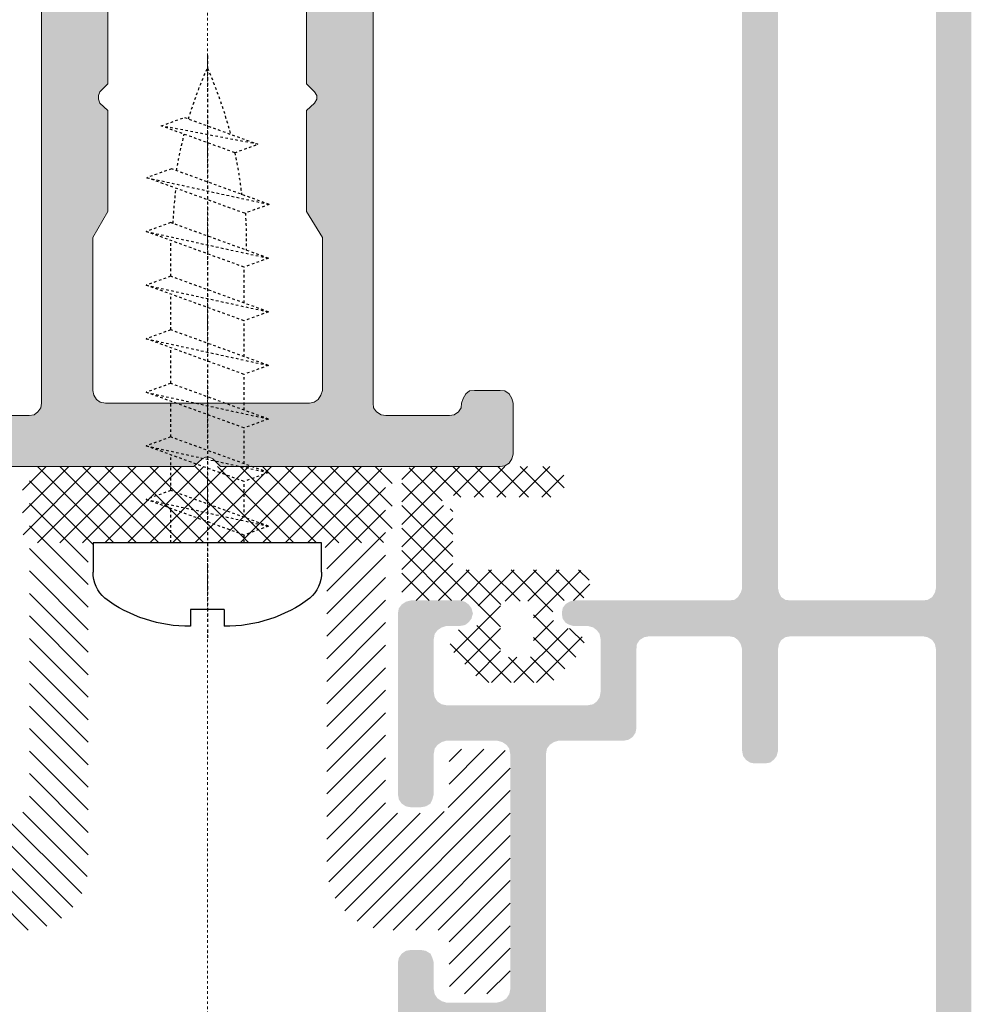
# Model space of a CAD drawing. Header units: millimetres. Extents: x -158258 to 126254, y -16359 to 60195.
# Tile 90 of 173: x -132658 to -132621, y 10539 to 10577. Entities that reach past the tile are written whole.
import ezdxf

# ---------------------------------------------------------------- set-up
doc = ezdxf.new("R2010")
doc.units = ezdxf.units.MM
doc.header["$LTSCALE"] = 0.1
doc.header["$MEASUREMENT"] = 0
doc.linetypes.add('CENTER', pattern=[2, 1.25, -0.25, 0.25, -0.25])
doc.linetypes.add('HIDDEN', pattern=[0.375, 0.25, -0.125])
for name, color, linetype, lineweight in [('01. Aluminium (Main Structure)', 6, 'Continuous', 5), ('2_Centerline', 1, 'CENTER', 15), ('3_Hatch', 8, 'Continuous', 0)]:
    doc.layers.add(name, color=color, linetype=linetype, lineweight=lineweight)
doc.layers.add('CENTER LINE', color=8, linetype='CENTER')
doc.layers.add('HARDWARES', color=7, linetype='Continuous')

# ---------------------------------------------------------------- blocks, each defined once
blk = doc.blocks.new('A$C23054C9A')
at = {"layer": '3_Hatch'}
h = blk.add_hatch(color=256, dxfattribs=at)
h.dxf.hatch_style = 1
h.paths.add_polyline_path([(10.36235835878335, 60.5273725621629), (10.36235835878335, 25.99274578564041), (10.32502586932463, 25.82786062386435), (10.21613944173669, 25.645346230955), (10.03258803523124, 25.53542278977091), (9.850073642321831, 25.51675654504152), (4.654635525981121, 25.51675654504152), (4.453454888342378, 25.53542278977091), (4.289606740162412, 25.645346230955), (4.197312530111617, 25.82786062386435), (4.16101705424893, 25.99274578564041), (4.16101705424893, 60.5273725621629), (4.197312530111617, 60.71092396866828), (4.289606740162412, 60.87477211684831), (4.453454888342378, 60.98469555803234), (4.654635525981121, 61.02202804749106), (9.850073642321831, 61.02202804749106), (10.03258803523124, 60.98469555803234), (10.21613944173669, 60.87477211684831), (10.32502586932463, 60.71092396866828)], flags=16)
h.paths.add_polyline_path([(4.16101705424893, 5.890237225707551), (4.106055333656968, 6.091417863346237), (3.996131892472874, 6.256303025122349), (3.84991297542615, 6.366226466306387), (3.648732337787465, 6.402521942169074), (3.246371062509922, 6.402521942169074), (3.063856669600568, 6.366226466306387), (2.898971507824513, 6.256303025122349), (2.789048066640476, 6.091417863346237), (2.752752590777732, 5.890237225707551), (2.752752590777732, 1.902919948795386), (2.69779087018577, 1.701739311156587), (2.587867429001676, 1.536854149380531), (2.441648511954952, 1.426930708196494), (2.240467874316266, 1.408264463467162), (-4.454491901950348, 1.408264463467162), (-4.637006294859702, 1.426930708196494), (-4.801891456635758, 1.536854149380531), (-4.911814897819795, 1.701739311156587), (-4.948110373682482, 1.902919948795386), (-4.948110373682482, 19.49896664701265), (-4.911814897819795, 19.70014728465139), (-4.801891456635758, 19.84636620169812), (-4.637006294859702, 19.95628964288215), (-4.454491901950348, 20.01125136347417), (-1.893068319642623, 20.01125136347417), (-1.710553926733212, 20.04754683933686), (-1.545668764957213, 20.15747028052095), (-1.435745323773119, 20.32235544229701), (-1.399449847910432, 20.50486983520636), (-1.399449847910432, 23.59620736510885), (-1.380783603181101, 23.7973880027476), (-1.271897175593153, 23.96227316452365), (-1.088345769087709, 24.07219660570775), (-0.88716513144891, 24.10849208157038), (2.240467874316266, 24.10849208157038), (2.441648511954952, 24.07219660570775), (2.587867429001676, 23.96227316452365), (2.69779087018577, 23.7973880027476), (2.752752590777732, 23.59620736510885), (2.752752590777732, 19.60889008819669), (2.789048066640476, 19.40770945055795), (2.898971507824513, 19.26149053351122), (3.063856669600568, 19.15156709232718), (3.246371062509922, 19.11527161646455), (3.648732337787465, 19.11527161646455), (3.84991297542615, 19.15156709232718), (3.996131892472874, 19.26149053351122), (4.106055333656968, 19.40770945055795), (4.16101705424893, 19.60889008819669), (4.16101705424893, 23.59620736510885), (4.197312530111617, 23.7973880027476), (4.289606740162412, 23.96227316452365), (4.453454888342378, 24.07219660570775), (4.654635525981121, 24.10849208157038), (9.850073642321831, 24.10849208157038), (10.03258803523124, 24.07219660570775), (10.21613944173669, 23.96227316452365), (10.32502586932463, 23.7973880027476), (10.36235835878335, 23.59620736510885), (10.36235835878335, 1.902919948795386), (10.32502586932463, 1.701739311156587), (10.21613944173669, 1.536854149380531), (10.03258803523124, 1.426930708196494), (9.850073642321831, 1.408264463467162), (4.654635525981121, 1.408264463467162), (4.453454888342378, 1.426930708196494), (4.289606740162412, 1.536854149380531), (4.197312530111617, 1.701739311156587), (4.16101705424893, 1.902919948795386)], flags=16)
h.paths.add_polyline_path([(-6.045270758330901, 4.536934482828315), (-6.35637483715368, 4.225830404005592), (-6.35637483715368, 1.902919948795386), (-6.3937073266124, 1.701739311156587), (-6.502593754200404, 1.536854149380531), (-6.667478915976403, 1.426930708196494), (-6.868659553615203, 1.408264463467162), (-9.246531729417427, 1.408264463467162), (-9.447712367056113, 1.426930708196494), (-9.593931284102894, 1.536854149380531), (-9.70385472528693, 1.701739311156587), (-9.75881644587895, 1.902919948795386), (-9.75881644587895, 2.506461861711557), (-9.795111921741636, 2.688976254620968), (-9.905035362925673, 2.853861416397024), (-10.06992052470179, 2.963784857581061), (-10.25243491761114, 3.000080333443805), (-10.45361555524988, 2.963784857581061), (-10.61850071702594, 2.853861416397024), (-10.72842415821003, 2.688976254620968), (-10.76471963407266, 2.506461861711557), (-10.76471963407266, 0.493618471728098), (-10.72842415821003, 0.3111040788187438), (-10.61850071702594, 0.1462189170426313), (-10.45361555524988, 0.03629547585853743), (-10.25243491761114, -4.035882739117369e-12), (10.25243491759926, -4.035882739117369e-12), (10.453615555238, -0.05496172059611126), (10.59983447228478, -0.1648851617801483), (10.70975791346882, -0.3111040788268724), (10.76471963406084, -0.512284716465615), (10.76471963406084, -1.518187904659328), (10.80101510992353, -1.700702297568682), (10.89227230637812, -1.865587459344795), (11.05715746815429, -1.975510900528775), (11.25833810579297, -1.99314013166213), (11.44085249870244, -1.975510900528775), (11.6057376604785, -1.865587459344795), (11.71566110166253, -1.700702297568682), (11.75195657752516, -1.518187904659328), (11.75195657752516, 61.91800779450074), (11.71566110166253, 62.11918843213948), (11.6057376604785, 62.28407359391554), (11.44085249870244, 62.39296002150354), (11.25833810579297, 62.41162626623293), (-1.746849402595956, 62.41162626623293), (-1.948030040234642, 62.39296002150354), (-2.094248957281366, 62.28407359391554), (-2.20417239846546, 62.11918843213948), (-2.259134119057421, 61.91800779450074), (-2.259134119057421, 61.5156465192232), (-2.20417239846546, 61.3507613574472), (-2.094248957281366, 61.16824696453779), (-1.948030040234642, 61.05832352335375), (-1.746849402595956, 61.02202804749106), (2.240467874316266, 61.02202804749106), (2.441648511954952, 60.98469555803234), (2.587867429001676, 60.87477211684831), (2.69779087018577, 60.71092396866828), (2.752752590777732, 60.5273725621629), (2.752752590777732, 25.99274578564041), (2.69779087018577, 25.82786062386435), (2.587867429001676, 25.645346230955), (2.441648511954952, 25.53542278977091), (2.240467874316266, 25.51675654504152), (-3.832283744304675, 25.51675654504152), (-3.997168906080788, 25.48046106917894), (-4.088426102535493, 25.42549934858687), (-4.179683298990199, 25.37053762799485), (-4.23464501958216, 25.29794667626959), (-4.289606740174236, 25.22431871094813), (-4.308272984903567, 25.13306151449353), (-4.325902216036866, 25.05943354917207), (-4.325902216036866, 24.96817635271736), (-4.308272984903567, 24.87691915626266), (-4.289606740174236, 24.78566195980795), (-4.23464501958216, 24.7120339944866), (-4.179683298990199, 24.63944304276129), (-4.088426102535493, 24.58448132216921), (-3.997168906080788, 24.54818584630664), (-3.88724546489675, 24.51085335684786), (-3.302369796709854, 24.51085335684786), (-3.101189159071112, 24.4558916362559), (-2.953933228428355, 24.34700520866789), (-2.84504680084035, 24.19974927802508), (-2.807714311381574, 23.99856864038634), (-2.807714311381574, 21.9141713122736), (-2.84504680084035, 21.71299067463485), (-2.953933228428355, 21.5481055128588), (-3.101189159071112, 21.43818207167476), (-3.302369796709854, 21.40188659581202), (-8.86283669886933, 21.40188659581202), (-9.045351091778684, 21.43818207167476), (-9.21023625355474, 21.5481055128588), (-9.320159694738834, 21.71299067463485), (-9.356455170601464, 21.9141713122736), (-9.356455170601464, 23.99856864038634), (-9.320159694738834, 24.19974927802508), (-9.21023625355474, 24.34700520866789), (-9.045351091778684, 24.4558916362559), (-8.86283669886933, 24.51085335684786), (-8.331885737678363, 24.51085335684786), (-8.130705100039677, 24.54818584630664), (-7.984486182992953, 24.65707227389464), (-7.874562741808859, 24.80432820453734), (-7.819601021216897, 25.00550884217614), (-7.874562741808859, 25.20668947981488), (-7.984486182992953, 25.35290839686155), (-8.130705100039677, 25.46283183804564), (-8.331885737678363, 25.51675654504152), (-10.25243491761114, 25.51675654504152), (-10.45361555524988, 25.46283183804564), (-10.61850071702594, 25.35290839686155), (-10.72842415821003, 25.20668947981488), (-10.76471963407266, 25.00550884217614), (-10.76471963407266, 17.9081877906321), (-10.72842415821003, 17.70700715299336), (-10.61850071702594, 17.54212199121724), (-10.45361555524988, 17.43219855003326), (-10.25243491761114, 17.39590307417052), (-9.868739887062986, 17.39590307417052), (-9.667559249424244, 17.43219855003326), (-9.48504485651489, 17.54212199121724), (-9.41141689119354, 17.70700715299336), (-9.356455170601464, 17.9081877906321), (-9.356455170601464, 19.49896664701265), (-9.320159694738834, 19.70014728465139), (-9.21023625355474, 19.84636620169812), (-9.045351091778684, 19.95628964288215), (-8.86283669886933, 20.01125136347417), (-6.868659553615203, 20.01125136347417), (-6.667478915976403, 19.95628964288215), (-6.502593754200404, 19.84636620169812), (-6.3937073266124, 19.70014728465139), (-6.35637483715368, 19.49896664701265), (-6.35637483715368, 10.24362030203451), (-6.3937073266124, 10.06110590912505), (-6.502593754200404, 9.896220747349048), (-6.667478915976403, 9.786297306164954), (-6.868659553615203, 9.731335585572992), (-8.86283669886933, 9.731335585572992), (-9.045351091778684, 9.786297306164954), (-9.21023625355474, 9.896220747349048), (-9.320159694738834, 10.06110590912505), (-9.356455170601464, 10.24362030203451), (-9.356455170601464, 11.30448521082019), (-9.41141689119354, 11.4869996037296), (-9.48504485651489, 11.65188476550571), (-9.667559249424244, 11.76180820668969), (-9.868739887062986, 11.79810368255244), (-10.25243491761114, 11.79810368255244), (-10.45361555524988, 11.76180820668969), (-10.61850071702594, 11.65188476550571), (-10.72842415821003, 11.4869996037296), (-10.76471963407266, 11.30448521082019), (-10.76471963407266, 6.987397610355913), (-10.74709040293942, 6.859844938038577), (-10.70975791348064, 6.768587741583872), (-10.65479619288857, 6.694959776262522), (-10.59983447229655, 6.639998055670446), (-10.54590976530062, 6.585036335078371), (-10.47228179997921, 6.548740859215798), (-10.39865383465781, 6.512445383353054), (-10.32606288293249, 6.493779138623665), (-10.25243491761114, 6.493779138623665), (-10.16117772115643, 6.493779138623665), (-10.08858676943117, 6.530074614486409), (-10.01495880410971, 6.567407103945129), (-9.941330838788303, 6.603702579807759), (-9.887406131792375, 6.676293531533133), (-9.8324444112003, 6.74992149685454), (-9.75881644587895, 6.987397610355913), (-9.75881644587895, 7.590939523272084), (-9.70385472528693, 7.792120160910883), (-9.593931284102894, 7.957005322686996), (-9.447712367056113, 8.066928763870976), (-9.246531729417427, 8.085595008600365), (-6.868659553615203, 8.085595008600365), (-6.667478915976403, 8.066928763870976), (-6.502593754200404, 7.957005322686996), (-6.3937073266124, 7.792120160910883), (-6.35637483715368, 7.590939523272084), (-6.35637483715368, 5.268029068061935), (-6.045270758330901, 4.956924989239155), (-5.954013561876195, 4.829372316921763), (-5.954013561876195, 4.664487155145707)])
blk = doc.blocks.new('A$C768C5112')
at = {"layer": '3_Hatch'}
h = blk.add_hatch(color=256, dxfattribs=at)
h.dxf.hatch_style = 1
h.paths.add_polyline_path([(-4.223506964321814, -41.98522546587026), (-3.912497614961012, -41.67421611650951), (-3.912497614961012, -37.70677351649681), (-4.498231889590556, -36.68251605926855), (-4.498231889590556, -2.487038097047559), (-4.461947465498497, -2.304579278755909), (-4.352057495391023, -2.139744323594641), (-4.205883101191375, -2.029854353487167), (-4.004763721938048, -1.993569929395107), (4.004763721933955, -1.993569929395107), (4.188259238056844, -2.029854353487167), (4.35205749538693, -2.139744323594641), (4.461947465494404, -2.304579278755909), (4.516892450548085, -2.487038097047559), (4.516892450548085, -36.68251605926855), (3.894873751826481, -37.70677351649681), (3.894873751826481, -41.67421611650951), (4.205883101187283, -41.98522546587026), (4.297112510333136, -42.13139986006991), (4.297112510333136, -42.27757425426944), (4.205883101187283, -42.42374864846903), (3.894873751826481, -42.71713413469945), (3.894873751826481, -46.6845767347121), (4.516892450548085, -47.70883419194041), (4.516892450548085, -53.70716784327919), (4.461947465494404, -53.8896266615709), (4.35205749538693, -54.05446161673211), (4.188259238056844, -54.16435158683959), (4.004763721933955, -54.2006360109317), (-4.004763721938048, -54.2006360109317), (-4.205883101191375, -54.16435158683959), (-4.352057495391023, -54.05446161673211), (-4.461947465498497, -53.8896266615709), (-4.498231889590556, -53.70716784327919), (-4.498231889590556, -47.70883419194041), (-3.912497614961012, -46.6845767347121), (-3.912497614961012, -42.71713413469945), (-4.223506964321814, -42.42374864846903), (-4.278451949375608, -42.27757425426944), (-4.278451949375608, -42.13139986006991)], flags=16)
h.paths.add_polyline_path([(10.03938179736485, -54.01714049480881), (9.984436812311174, -54.2006360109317), (9.965776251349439, -54.38309482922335), (9.856922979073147, -54.54792978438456), (9.692088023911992, -54.65781975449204), (9.509629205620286, -54.69410417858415), (7.003930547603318, -54.69410417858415), (6.821471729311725, -54.65781975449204), (6.637976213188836, -54.54792978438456), (6.528086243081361, -54.38309482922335), (6.510462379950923, -54.2006360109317), (6.510462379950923, -2.487038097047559), (6.528086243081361, -2.304579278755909), (6.637976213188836, -2.139744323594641), (6.821471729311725, -2.029854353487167), (7.003930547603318, -1.993569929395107), (11.88677733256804, -1.993569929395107), (12.17912612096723, -1.682560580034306), (12.32530051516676, -1.591331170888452), (12.47147490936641, -1.591331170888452), (12.59898874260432, -1.682560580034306), (12.92865865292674, -1.993569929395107), (27.50255676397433, -1.993569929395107), (27.68605228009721, -2.029854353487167), (27.86851109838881, -2.139744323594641), (27.95974050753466, -2.304579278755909), (27.99602493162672, -2.487038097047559), (27.99602493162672, -6.985269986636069), (27.95974050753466, -7.186389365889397), (27.86851109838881, -7.351224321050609), (27.68605228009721, -7.461114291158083), (27.50255676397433, -7.497398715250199), (18.81710233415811, -7.497398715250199), (18.61598295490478, -7.533683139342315), (18.45114799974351, -7.64357310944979), (18.34125802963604, -7.808408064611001), (18.30497360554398, -8.009527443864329), (18.30497360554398, -13.47707180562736), (18.34125802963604, -13.67819118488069), (18.45114799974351, -13.86065000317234), (18.61598295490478, -13.95291611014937), (18.81710233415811, -13.98920053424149), (21.79760859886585, -13.98920053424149), (21.99872797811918, -13.95291611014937), (22.16356293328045, -13.86065000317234), (22.27241620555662, -13.67819118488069), (22.29107676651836, -13.47707180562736), (22.29107676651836, -13.00122750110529), (22.27241620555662, -12.80010812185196), (22.16356293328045, -12.65393372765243), (21.99872797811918, -12.5440437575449), (21.79760859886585, -12.49013547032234), (20.80963556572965, -12.49013547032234), (20.60851618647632, -12.4528143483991), (20.46234179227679, -12.34292437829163), (20.35245182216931, -12.19674998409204), (20.29750683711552, -11.99563060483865), (20.29750683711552, -10.00309737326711), (20.35245182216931, -9.801977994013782), (20.46234179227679, -9.655803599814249), (20.60851618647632, -9.545913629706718), (20.80963556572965, -9.49096864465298), (23.64396743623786, -9.49096864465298), (23.93735292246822, -9.179959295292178), (24.08352731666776, -9.106353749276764), (24.2297017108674, -9.106353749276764), (24.35721554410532, -9.179959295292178), (24.68688545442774, -9.49096864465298), (27.50255676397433, -9.49096864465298), (27.68605228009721, -9.545913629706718), (27.86851109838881, -9.655803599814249), (27.95974050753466, -9.801977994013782), (27.99602493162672, -10.00309737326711), (27.99602493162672, -11.99563060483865), (27.95974050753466, -12.19674998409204), (27.86851109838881, -12.34292437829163), (27.68605228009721, -12.4528143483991), (27.50255676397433, -12.49013547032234), (26.51562042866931, -12.49013547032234), (26.31450104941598, -12.5440437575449), (26.16832665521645, -12.65393372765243), (26.05843668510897, -12.80010812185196), (26.00349170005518, -13.00122750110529), (26.00349170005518, -13.47707180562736), (26.05843668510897, -13.67819118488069), (26.16832665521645, -13.86065000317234), (26.31450104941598, -13.95291611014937), (26.51562042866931, -13.98920053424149), (29.51375055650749, -13.98920053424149), (29.69724607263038, -13.95291611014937), (29.86208102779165, -13.86065000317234), (29.97093430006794, -13.67819118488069), (29.98959486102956, -13.47707180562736), (29.97093430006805, 81.00442663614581), (29.86208102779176, 81.1879221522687), (29.77966355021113, 81.24286713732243), (29.69724607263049, 81.29781212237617), (29.60549831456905, 81.3066240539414), (29.5137505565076, 81.31543598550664), (-29.51375055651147, 81.31543598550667), (-29.7148699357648, 81.2978121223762), (-29.86104432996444, 81.18792215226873), (-29.97093430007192, 81.00442663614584), (-30.00721872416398, 80.84062837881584), (-30.00721872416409, -13.47707180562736), (-29.97093430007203, -13.67819118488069), (-29.86104432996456, -13.86065000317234), (-29.71486993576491, -13.95291611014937), (-29.51375055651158, -13.98920053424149), (-26.4959231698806, -13.98920053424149), (-26.31346435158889, -13.95291611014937), (-26.14862939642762, -13.86065000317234), (-26.03873942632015, -13.67819118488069), (-26.00245500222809, -13.47707180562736), (-26.00245500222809, -13.00122750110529), (-26.03873942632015, -12.80010812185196), (-26.14862939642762, -12.65393372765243), (-26.31346435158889, -12.5440437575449), (-26.4959231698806, -12.49013547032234), (-27.52018062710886, -12.49013547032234), (-27.68501558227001, -12.4528143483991), (-27.86747440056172, -12.34292437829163), (-27.97736437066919, -12.19674998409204), (-28.01364879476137, -11.99563060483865), (-28.01364879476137, -10.00309737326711), (-27.97736437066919, -9.801977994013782), (-27.86747440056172, -9.655803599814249), (-27.68501558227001, -9.545913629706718), (-27.52018062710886, -9.49096864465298), (-24.68584875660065, -9.49096864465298), (-24.37483940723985, -9.179959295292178), (-24.24732557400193, -9.106353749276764), (-24.06383005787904, -9.106353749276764), (-23.93631622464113, -9.179959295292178), (-23.62530687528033, -9.49096864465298), (-20.80963556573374, -9.49096864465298), (-20.60851618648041, -9.545913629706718), (-20.44368123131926, -9.655803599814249), (-20.33379126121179, -9.801977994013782), (-20.29750683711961, -10.00309737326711), (-20.29750683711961, -11.99563060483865), (-20.33379126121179, -12.19674998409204), (-20.44368123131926, -12.34292437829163), (-20.60851618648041, -12.4528143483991), (-20.80963556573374, -12.49013547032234), (-21.81523246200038, -12.49013547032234), (-22.01635184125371, -12.5440437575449), (-22.16252623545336, -12.65393372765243), (-22.27241620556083, -12.80010812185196), (-22.30870062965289, -13.00122750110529), (-22.30870062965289, -13.47707180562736), (-22.27241620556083, -13.67819118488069), (-22.16252623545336, -13.86065000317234), (-22.01635184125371, -13.95291611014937), (-21.81523246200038, -13.98920053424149), (-18.79740507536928, -13.98920053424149), (-18.61494625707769, -13.95291611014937), (-18.45011130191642, -13.86065000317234), (-18.34125802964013, -13.67819118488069), (-18.30393690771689, -13.47707180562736), (-18.30393690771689, -8.009527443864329), (-18.34125802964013, -7.808408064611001), (-18.45011130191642, -7.64357310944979), (-18.61494625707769, -7.533683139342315), (-18.79740507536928, -7.497398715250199), (-27.52018062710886, -7.497398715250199), (-27.68501558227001, -7.461114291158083), (-27.86747440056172, -7.351224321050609), (-27.97736437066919, -7.186389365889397), (-28.01364879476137, -6.985269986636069), (-28.01364879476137, -2.487038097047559), (-27.97736437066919, -2.304579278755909), (-27.86747440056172, -2.139744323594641), (-27.68501558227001, -2.029854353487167), (-27.52018062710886, -1.993569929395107), (-12.92762195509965, -1.993569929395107), (-12.61764930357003, -1.682560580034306), (-12.48909877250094, -1.591331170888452), (-12.3429243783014, -1.591331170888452), (-12.17808942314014, -1.682560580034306), (-11.86708007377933, -1.993569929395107), (-7.002893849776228, -1.993569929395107), (-6.801774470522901, -2.029854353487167), (-6.655600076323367, -2.139744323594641), (-6.545710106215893, -2.304579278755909), (-6.509425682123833, -2.487038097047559), (-6.509425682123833, -54.2006360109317), (-6.545710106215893, -54.38309482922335), (-6.655600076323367, -54.54792978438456), (-6.801774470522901, -54.65781975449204), (-7.002893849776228, -54.69410417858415), (-9.508592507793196, -54.69410417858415), (-9.709711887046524, -54.65781975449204), (-9.855886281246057, -54.54792978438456), (-9.965776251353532, -54.38309482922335), (-10.0020606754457, -54.2006360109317), (-10.03834509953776, -54.01714049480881), (-10.14823506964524, -53.83468167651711), (-10.31307002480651, -53.72479170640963), (-10.4955288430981, -53.70716784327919), (-11.50216243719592, -53.70716784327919), (-11.70328181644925, -53.72479170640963), (-11.8494562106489, -53.83468167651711), (-11.95934618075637, -54.01714049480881), (-12.01325446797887, -54.2006360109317), (-12.01325446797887, -56.21182980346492), (-11.95934618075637, -56.39532531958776), (-11.8494562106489, -56.55912357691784), (-11.70328181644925, -56.66901354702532), (-11.50216243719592, -56.68767410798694), (-0.5297525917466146, -56.68767410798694), (-0.201119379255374, -56.39532531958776), (-0.07256884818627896, -56.3217197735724), (0.07360554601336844, -56.3217197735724), (0.2197799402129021, -56.39532531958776), (0.5121287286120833, -56.68767410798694), (11.50216243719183, -56.68767410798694), (11.68565795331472, -56.66901354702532), (11.8494562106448, -56.55912357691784), (11.95934618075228, -56.39532531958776), (12.01429116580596, -56.21182980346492), (12.01429116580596, -54.2006360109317), (11.95934618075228, -54.01714049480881), (11.8494562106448, -53.83468167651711), (11.68565795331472, -53.72479170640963), (11.50216243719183, -53.70716784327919), (10.4965655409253, -53.70716784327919), (10.29544616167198, -53.72479170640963), (10.14927176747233, -53.83468167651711)])
h.paths.add_polyline_path([(27.99602493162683, 77.82280099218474), (27.95974050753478, 78.0062965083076), (27.86851109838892, 78.1887553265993), (27.68605228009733, 78.29864529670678), (27.50255676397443, 78.33492972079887), (-27.52018062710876, 78.3349297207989), (-27.6850155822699, 78.29864529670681), (-27.8674744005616, 78.18875532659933), (-27.97736437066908, 78.00629650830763), (-28.01364879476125, 77.82280099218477), (-28.01364879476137, 0.5121287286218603), (-27.97736437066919, 0.3110093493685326), (-27.86747440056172, 0.1648349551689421), (-27.68501558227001, 0.05494498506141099), (-27.52018062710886, 7.73070496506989e-12), (27.50255676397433, 7.73070496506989e-12), (27.68605228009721, 0.05494498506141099), (27.86851109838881, 0.1648349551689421), (27.95974050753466, 0.3110093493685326), (27.99602493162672, 0.5121287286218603)], flags=16)
at = {"layer": '01. Aluminium (Main Structure)', "linetype": 'ByBlock'}
for p, q in [((-6.509425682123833, -2.487038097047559), (-6.509425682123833, -54.2006360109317)), ((6.510462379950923, -54.2006360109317), (6.510462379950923, -2.487038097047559)), ((-3.912497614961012, -41.67421611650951), (-3.912497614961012, -37.70677351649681)), ((3.894873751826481, -37.70677351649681), (3.894873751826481, -41.67421611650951)), ((-4.223506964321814, -41.98522546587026), (-3.912497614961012, -41.67421611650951)), ((3.894873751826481, -41.67421611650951), (4.205883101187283, -41.98522546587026)), ((-4.278451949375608, -42.13139986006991), (-4.223506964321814, -41.98522546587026)), ((4.205883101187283, -41.98522546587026), (4.297112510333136, -42.13139986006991)), ((-4.278451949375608, -42.27757425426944), (-4.278451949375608, -42.13139986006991)), ((-4.223506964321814, -42.42374864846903), (-4.278451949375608, -42.27757425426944)), ((-3.912497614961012, -42.71713413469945), (-4.223506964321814, -42.42374864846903)), ((4.205883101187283, -42.42374864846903), (3.894873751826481, -42.71713413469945)), ((4.297112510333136, -42.27757425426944), (4.205883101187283, -42.42374864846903)), ((4.297112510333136, -42.13139986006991), (4.297112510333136, -42.27757425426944)), ((-3.912497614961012, -46.6845767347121), (-3.912497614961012, -42.71713413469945)), ((3.894873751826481, -42.71713413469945), (3.894873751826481, -46.6845767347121)), ((-4.498231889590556, -47.70883419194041), (-3.912497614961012, -46.6845767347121)), ((3.894873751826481, -46.6845767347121), (4.516892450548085, -47.70883419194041)), ((-4.498231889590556, -53.70716784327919), (-4.498231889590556, -47.70883419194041)), ((4.516892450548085, -47.70883419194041), (4.516892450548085, -53.70716784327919)), ((-4.461947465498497, -53.8896266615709), (-4.498231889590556, -53.70716784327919)), ((4.516892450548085, -53.70716784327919), (4.461947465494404, -53.8896266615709)), ((10.29544616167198, -53.72479170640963), (10.4965655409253, -53.70716784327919)), ((10.4965655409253, -53.70716784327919), (11.50216243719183, -53.70716784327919)), ((11.50216243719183, -53.70716784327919), (11.68565795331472, -53.72479170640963)), ((-4.352057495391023, -54.05446161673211), (-4.461947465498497, -53.8896266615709)), ((-4.205883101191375, -54.16435158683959), (-4.352057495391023, -54.05446161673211)), ((4.35205749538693, -54.05446161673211), (4.188259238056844, -54.16435158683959)), ((4.461947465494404, -53.8896266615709), (4.35205749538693, -54.05446161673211)), ((9.984436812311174, -54.2006360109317), (10.03938179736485, -54.01714049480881)), ((10.03938179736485, -54.01714049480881), (10.14927176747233, -53.83468167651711)), ((10.14927176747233, -53.83468167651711), (10.29544616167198, -53.72479170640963)), ((11.68565795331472, -53.72479170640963), (11.8494562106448, -53.83468167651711)), ((11.8494562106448, -53.83468167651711), (11.95934618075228, -54.01714049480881)), ((11.95934618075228, -54.01714049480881), (12.01429116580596, -54.2006360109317)), ((-6.545710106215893, -54.38309482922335), (-6.655600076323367, -54.54792978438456)), ((-6.509425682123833, -54.2006360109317), (-6.545710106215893, -54.38309482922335)), ((-4.004763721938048, -54.2006360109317), (-4.205883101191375, -54.16435158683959)), ((4.004763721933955, -54.2006360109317), (-4.004763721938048, -54.2006360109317)), ((4.188259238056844, -54.16435158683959), (4.004763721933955, -54.2006360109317)), ((6.528086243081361, -54.38309482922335), (6.510462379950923, -54.2006360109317)), ((6.637976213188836, -54.54792978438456), (6.528086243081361, -54.38309482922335)), ((9.965776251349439, -54.38309482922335), (9.856922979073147, -54.54792978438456)), ((9.984436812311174, -54.2006360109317), (9.965776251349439, -54.38309482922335)), ((12.01429116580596, -54.2006360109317), (12.01429116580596, -56.21182980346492)), ((-7.002893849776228, -54.69410417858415), (-9.508592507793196, -54.69410417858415)), ((-6.801774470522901, -54.65781975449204), (-7.002893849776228, -54.69410417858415)), ((-6.655600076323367, -54.54792978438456), (-6.801774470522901, -54.65781975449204)), ((6.821471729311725, -54.65781975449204), (6.637976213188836, -54.54792978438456)), ((7.003930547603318, -54.69410417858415), (6.821471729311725, -54.65781975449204)), ((9.509629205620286, -54.69410417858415), (7.003930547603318, -54.69410417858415)), ((9.692088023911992, -54.65781975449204), (9.509629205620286, -54.69410417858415)), ((9.856922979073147, -54.54792978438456), (9.692088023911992, -54.65781975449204)), ((-0.5297525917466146, -56.68767410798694), (-0.201119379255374, -56.39532531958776)), ((-0.201119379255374, -56.39532531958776), (-0.07256884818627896, -56.3217197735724)), ((-0.07256884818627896, -56.3217197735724), (0.07360554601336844, -56.3217197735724)), ((0.07360554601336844, -56.3217197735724), (0.2197799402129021, -56.39532531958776)), ((0.2197799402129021, -56.39532531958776), (0.5121287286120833, -56.68767410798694)), ((11.95934618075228, -56.39532531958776), (11.8494562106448, -56.55912357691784)), ((12.01429116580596, -56.21182980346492), (11.95934618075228, -56.39532531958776)), ((-11.50216243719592, -56.68767410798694), (-0.5297525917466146, -56.68767410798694)), ((0.5121287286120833, -56.68767410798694), (11.50216243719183, -56.68767410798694)), ((11.68565795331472, -56.66901354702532), (11.50216243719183, -56.68767410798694)), ((11.8494562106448, -56.55912357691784), (11.68565795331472, -56.66901354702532))]:
    blk.add_line(p, q, dxfattribs=at)
blk = doc.blocks.new('A$C096C0FB7')
at = {"layer": '3_Hatch'}
h = blk.add_hatch(dxfattribs=at)
h.set_pattern_fill('ANSI31', color=256, scale=5)
h.set_pattern_definition([(45, (-26191.75418318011, -15010.31870583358), (-0.4419417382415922, 0.4419417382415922), [])])
h.paths.add_polyline_path([(9.477403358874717, -15.45374932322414), (9.495029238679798, -15.59994044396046), (9.495029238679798, -17.31898213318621), (9.513691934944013, -17.46517325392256), (9.60493178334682, -17.57507579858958), (9.733497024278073, -17.66631564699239), (9.897314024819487, -17.70364103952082), (11.48882728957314, -17.70364103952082), (11.65368110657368, -17.66631564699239), (11.7812095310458, -17.57507579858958), (11.87244937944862, -17.46517325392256), (11.89111207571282, -17.31898213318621), (11.89111207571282, -8.486342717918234), (11.87244937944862, -8.339114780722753), (11.7812095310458, -8.211586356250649), (11.65368110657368, -8.120346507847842), (11.48882728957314, -8.101683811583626), (9.897314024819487, -8.101683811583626), (9.733497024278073, -8.120346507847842), (9.60493178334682, -8.211586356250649), (9.513691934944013, -8.339114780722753), (9.495029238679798, -8.486342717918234), (9.495029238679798, -10.20538440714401), (9.477403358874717, -10.35157552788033), (9.385126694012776, -10.49776664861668), (9.257598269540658, -10.57034380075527), (9.111407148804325, -10.6076691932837), (7.392365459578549, -10.6076691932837), (7.246174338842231, -10.57034380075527), (7.099983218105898, -10.49776664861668), (7.026369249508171, -10.35157552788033), (6.990080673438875, -10.20538440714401), (6.990080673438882, 2.614851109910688), (6.971417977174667, 2.761042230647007), (6.880178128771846, 2.889607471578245), (6.751612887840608, 2.980847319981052), (6.605421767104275, 2.999510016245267), (-6.873192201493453, 2.999510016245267), (-7.019383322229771, 2.980847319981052), (-7.146911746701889, 2.889607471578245), (-7.22052571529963, 2.761042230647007), (-7.256814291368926, 2.614851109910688), (-7.256814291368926, 0.4209474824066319), (-7.22052571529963, 0.2560936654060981), (-7.146911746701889, 0.1275284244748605), (-7.019383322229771, 0.03628857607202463), (-6.873192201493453, 2.700062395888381e-12), (4.301615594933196, 2.700062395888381e-12), (4.447806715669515, -0.01866269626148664), (4.575335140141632, -0.1099025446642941), (4.667611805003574, -0.237430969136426), (4.685237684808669, -0.4022847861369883), (4.685237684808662, -12.71033297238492), (4.703900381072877, -12.83889821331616), (4.721526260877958, -13.09499187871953), (4.77647753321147, -13.33242284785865), (4.850091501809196, -13.56985381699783), (4.941331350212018, -13.78965890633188), (5.05123389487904, -14.00946399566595), (5.197425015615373, -14.19194369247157), (5.343616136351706, -14.39308608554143), (5.50846995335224, -14.55793990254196), (5.690949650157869, -14.70413102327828), (5.892092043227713, -14.8503221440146), (6.111897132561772, -14.96022468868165), (6.331702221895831, -15.05146453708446), (6.569133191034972, -15.12404168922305), (6.806564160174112, -15.17899296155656), (7.062657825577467, -15.19765565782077), (7.191223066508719, -15.19765565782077), (9.111407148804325, -15.19765565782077), (9.257598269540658, -15.23394423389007), (9.385126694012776, -15.3075582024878)])
blk = doc.blocks.new('*U1030')
at = {"layer": 'CENTER LINE', "linetype": 'CENTER'}
blk.add_line((0, -19.12470507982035), (0, 3.774010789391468), dxfattribs=at)
at = {"layer": 'HARDWARES', "linetype": 'Continuous'}
for p, q in [((-0.6609298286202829, 2.613080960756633), (-0.6609298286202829, 3.274010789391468)), ((0.6609298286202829, 2.613080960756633), (0.6609298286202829, 3.274010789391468)), ((0.6609298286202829, 2.613080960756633), (-0.6609298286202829, 2.613080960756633)), ((-4.488571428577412, 0), (-4.488571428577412, 1.150185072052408)), ((4.488571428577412, 1.150184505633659), (4.488571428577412, 0)), ((4.488571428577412, 0), (-4.488571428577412, 0))]:
    blk.add_line(p, q, dxfattribs=at)
at = {"layer": 'HARDWARES'}
for p, q in [((4.488571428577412, 0.817582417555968), (4.488571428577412, 0)), ((4.488571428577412, 0), (-4.488571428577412, 0))]:
    blk.add_line(p, q, dxfattribs=at)
at = {"layer": 'HARDWARES', "linetype": 'HIDDEN'}
for p, q in [((1.440000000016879, 0), (1.440000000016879, -0.3061200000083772)), ((1.440000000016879, -1.004879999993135), (1.440000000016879, -2.408519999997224)), ((-1.440000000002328, -2.053199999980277), (-1.440000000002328, -3.456749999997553)), ((1.440000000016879, -3.107279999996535), (1.440000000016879, -4.510920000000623)), ((-1.440000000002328, -4.155599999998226), (-1.440000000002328, -5.559150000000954)), ((1.440000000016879, -5.209680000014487), (1.440000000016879, -6.613320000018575)), ((-1.440000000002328, -6.258000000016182), (-1.440000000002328, -7.661550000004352)), ((1.440000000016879, -7.312080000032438), (1.440000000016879, -8.715720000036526)), ((-1.440000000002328, -8.360400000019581), (-1.440000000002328, -9.763950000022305)), ((1.440000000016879, -9.414480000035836), (1.440000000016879, -10.81812000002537)), ((-1.440000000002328, -10.46280000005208), (-1.440000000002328, -11.8663500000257)), ((1.076159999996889, -15.31407514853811), (-1.811639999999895, -16.36515514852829)), ((1.076159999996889, -15.31407514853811), (1.986480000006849, -15.64551514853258)), ((1.986480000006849, -15.64551514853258), (-1.811639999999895, -16.36515514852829)), ((-0.9011999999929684, -16.69647514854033), (1.986480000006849, -15.64551514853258)), ((-1.811639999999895, -16.36515514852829), (-0.9011999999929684, -16.69647514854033))]:
    blk.add_line(p, q, dxfattribs=at)
for points in [[(-1.440000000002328, 1.45519e-11), (-1.440000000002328, -1.354349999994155)], [(2.400000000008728, -0.655559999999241), (1.440000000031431, -0.3061199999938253), (-2.399999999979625, -1.703759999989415), (2.400000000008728, -0.655559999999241), (-1.440000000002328, -2.053200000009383), (-2.399999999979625, -1.703759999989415)], [(2.400000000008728, -2.757960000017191), (1.440000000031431, -2.408519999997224), (-2.399999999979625, -3.806160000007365), (2.400000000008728, -2.757960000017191), (-1.440000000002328, -4.155599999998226), (-2.399999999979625, -3.806160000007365)], [(2.400000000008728, -4.860360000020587), (1.440000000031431, -4.510920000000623), (-2.399999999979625, -5.908560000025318), (2.400000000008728, -4.860360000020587), (-1.440000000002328, -6.258000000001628), (-2.399999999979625, -5.908560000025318)], [(2.400000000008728, -6.962760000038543), (1.440000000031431, -6.613320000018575), (-2.399999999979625, -8.010960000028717), (2.400000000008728, -6.962760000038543), (-1.440000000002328, -8.360400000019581), (-2.399999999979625, -8.010960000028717)], [(2.400000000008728, -9.06516000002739), (1.440000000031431, -8.715720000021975), (-2.399999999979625, -10.11336000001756), (2.400000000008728, -9.06516000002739), (-1.440000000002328, -10.46280000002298), (-2.399999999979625, -10.11336000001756)], [(2.400000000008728, -11.17120999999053), (1.440000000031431, -10.82176999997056), (-2.399999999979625, -12.21940999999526), (2.400000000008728, -11.17120999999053), (-1.440000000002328, -12.56885000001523), (-2.399999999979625, -12.21940999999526)], [(2.428054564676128, -13.28330415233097), (1.468054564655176, -12.93386415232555), (-2.371945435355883, -14.33150415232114), (2.428054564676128, -13.28330415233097), (-1.411945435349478, -14.68094415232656), (-2.371945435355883, -14.33150415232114)]]:
    blk.add_lwpolyline(points, dxfattribs=at)
at = {"layer": 'HARDWARES', "linetype": 'Continuous'}
for centre, radius, start, end in [((-0.7055913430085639, -2.297439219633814), 5.571559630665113, 89.54071651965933, 126.6337815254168), ((0.7055912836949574, -2.297439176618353), 5.571559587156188, 53.36621261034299, 90.45928287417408), ((-3.117142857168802, 1.150185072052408), 1.37142857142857, 131.7376037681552, 180), ((3.117142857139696, 1.150184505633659), 1.37142857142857, 0, 48.2623911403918)]:
    blk.add_arc(centre, radius, start, end, dxfattribs=at)
at = {"layer": 'HARDWARES', "linetype": 'HIDDEN'}
for centre, radius, start, end in [((-15.26299043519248, -11.79904749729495), 16.79315957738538, 356.0960692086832, 1.058428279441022), ((15.43309956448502, -11.79904749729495), 16.79315957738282, 182.5080075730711, 187.2926171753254), ((-15.34804499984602, -11.81309849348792), 16.79315957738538, 347.9668111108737, 353.6815361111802), ((15.34804499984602, -11.81309849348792), 16.79315957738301, 189.5794861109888, 194.562172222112), ((-15.34804499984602, -11.81309849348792), 16.79315957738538, 336.0565194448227, 345.4243000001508), ((15.34804499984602, -11.81309849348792), 16.79315957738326, 196.6931290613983, 203.9434805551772)]:
    blk.add_arc(centre, radius, start, end, dxfattribs=at)
blk = doc.blocks.new('*U996')
at = {"layer": '3_Hatch'}
h = blk.add_hatch(dxfattribs=at)
h.set_pattern_fill('ANSI37', color=256, scale=5)
h.set_pattern_definition([(45, (-26191.75418318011, -14950.54475466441), (-0.4419417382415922, 0.4419417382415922), []), (135, (-26191.75418318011, -14950.54475466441), (-0.4419417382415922, -0.4419417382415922), [])])
edge = h.paths.add_edge_path(flags=16)
edge.add_line((11.71182948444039, 57.48166528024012), (12.61184658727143, 57.48166528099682))
edge.add_arc((12.61184658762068, 57.2816652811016), 0.1999999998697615, 0.004996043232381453, 90.00000010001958, ccw=False)
edge.add_line((12.81184658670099, 57.28168272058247), (12.81184658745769, 55.48848926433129))
edge.add_arc((12.61184658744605, 55.48848926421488), 0.2000000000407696, -89.99492090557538, 3.335048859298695e-08, ccw=False)
edge.add_line((12.61186431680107, 55.28848926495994), (11.71184658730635, 55.28848926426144))
edge.add_arc((11.71184658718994, 55.48848926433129), 0.2000000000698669, 180.004788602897, 270.0000000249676, ccw=False)
edge.add_line((11.51184658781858, 55.48847254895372), (11.51184658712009, 57.28166528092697))
edge.add_arc((11.71184658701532, 57.28166528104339), 0.1999999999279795, 90.00489952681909, 180.0000000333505, ccw=False)
edge = h.paths.add_edge_path()
edge.add_line((8.015774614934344, 57.51675181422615), (10.37104660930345, 57.51675181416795))
edge.add_arc((10.07805786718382, 56.87822906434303), 0.7025337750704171, 9.153520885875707, 65.35178514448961, ccw=False)
edge.add_arc((10.24754391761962, 56.93439016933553), 0.5270421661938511, -79.1603621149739, 6.0554573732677, ccw=False)
edge.add_line((10.34665990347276, 56.41675181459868), (9.968458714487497, 56.41675181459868))
edge.add_arc((10.22523102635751, 55.76282392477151), 0.7025337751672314, 111.4380253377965, 167.6362901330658)
edge.add_arc((10.05638690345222, 55.82757227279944), 0.524442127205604, 170.5976928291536, 213.7552192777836)
edge.add_line((9.620355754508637, 55.53616811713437), (10.57499981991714, 54.52224207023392))
edge.add_arc((11.12595784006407, 55.05923349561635), 0.7693598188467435, 224.2645035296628, 270.9894007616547)
edge.add_line((11.13924271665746, 54.28998838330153), (13.21103837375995, 54.28998838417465))
edge.add_arc((13.21102023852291, 55.08998810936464), 0.7999997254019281, 270.001298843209, 304.0993048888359)
edge.add_line((13.65952324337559, 54.42753462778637), (14.70333742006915, 55.53616811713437))
edge.add_arc((14.26730627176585, 55.82757227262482), 0.5244421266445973, 326.2447807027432, 369.4023072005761)
edge.add_arc((14.09846214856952, 55.76282392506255), 0.7025337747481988, 12.36370984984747, 68.5619746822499)
edge.add_line((14.35523446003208, 56.41675181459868), (13.97703327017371, 56.41675181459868))
edge.add_arc((14.0761492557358, 56.9343901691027), 0.5270421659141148, 173.9445444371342, 259.1603621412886, ccw=False)
edge.add_arc((14.24563530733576, 56.87822906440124), 0.7025337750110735, 114.648214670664, 170.846480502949, ccw=False)
edge.add_line((13.9526465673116, 57.51675181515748), (14.61607564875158, 57.51675181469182))
edge.add_arc((14.36620418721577, 58.11675181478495), 0.6499505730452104, 292.609405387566, 427.390594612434)
edge.add_line((14.61607564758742, 58.71675181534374), (9.750206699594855, 58.71675181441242))
edge.add_arc((9.837962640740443, 58.89647074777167), 0.2000000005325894, 187.0701601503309, 243.9739526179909, ccw=False)
edge.add_line((9.63948340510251, 58.87185381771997), (9.639483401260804, 61.00105393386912))
edge.add_arc((9.439483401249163, 61.001053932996), 0.1999999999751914, 2.501289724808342e-07, 37.03652346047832)
edge.add_arc((9.510029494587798, 61.39429408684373), 0.2869598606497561, 38.63495305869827, 288.0900403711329, ccw=False)
edge.add_line((9.734185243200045, 61.57345926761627), (13.59247883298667, 61.57346078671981))
edge.add_arc((13.43212323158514, 62.17343952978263), 0.6210381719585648, 284.9636218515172, 435.0517186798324)
edge.add_line((13.59231818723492, 62.77346118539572), (8.137962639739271, 62.77346118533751))
edge.add_arc((8.137962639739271, 62.27346118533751), 0.5, 90, 180)
edge.add_line((7.637962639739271, 62.27346118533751), (7.637962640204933, 57.80045421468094))
edge.add_arc((8.012120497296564, 57.90530651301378), 0.388571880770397, 195.6547556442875, 270.5388156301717)
at = {"layer": '2_Centerline', "ltscale": 0.25}
blk.add_lwpolyline([(0, 230.7765712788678), (0, 0)], dxfattribs=at)
at = {"layer": '3_Hatch'}
for name, p in [('A$C768C5112', (0, 119.4611352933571)), ('A$C23054C9A', (18.24748691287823, 31.99999526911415)), ('A$C096C0FB7', (0, 59.77395116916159))]:
    blk.add_blockref(name, p, dxfattribs=at)
at = {"layer": '3_Hatch', "xscale": -1}
blk.add_blockref('A$C096C0FB7', (0, 59.77395116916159), dxfattribs=at)
at = {"layer": 'HARDWARES', "xscale": -1, "rotation": 180}
blk.add_blockref('*U1030', (0, 59.77395116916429), dxfattribs=at)

msp = doc.modelspace()

# ---------------------------------------------------------------- block references
at = {"layer": '3_Hatch', "transparency": 33554687}
msp.add_blockref('*U996', (-132650.7111121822, 10497.02365017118, 0.003052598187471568), dxfattribs=at)

doc.saveas('drawing.dxf')
